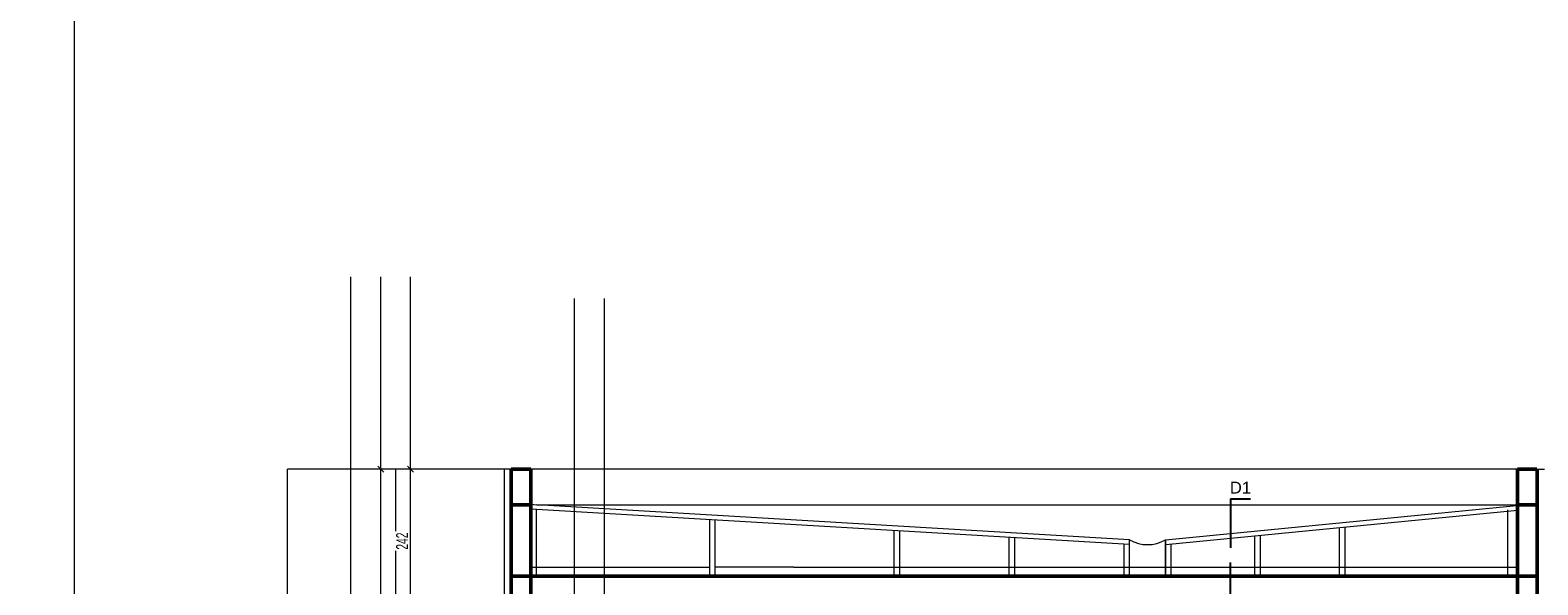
# Model space of a CAD drawing. Header units: millimetres. Extents: x 72202 to 304796, y 21658 to 519946.
# Tile 39 of 139: x 207679 to 210212, y 202254 to 203185. Entities that reach past the tile are written whole.
import ezdxf

# ---------------------------------------------------------------- set-up
doc = ezdxf.new("R2010")
doc.units = ezdxf.units.MM
doc.layers.get('0').update_dxf_attribs({"color": 253})
doc.layers.get('Defpoints').update_dxf_attribs({"color": 253})
for name, color, linetype, lineweight in [('linia - cienka', 253, 'Continuous', 25), ('linia - gruba - projektowana', 253, 'Continuous', 50), ('LINIA CIENKA', 7, 'Continuous', 13), ('LINIA WYMIAROWANIE', 253, 'Continuous', 9), ('OPISY', 253, 'Continuous', 9)]:
    doc.layers.add(name, color=color, linetype=linetype, lineweight=lineweight)
doc.layers.add('LINIA-NIE DRUKOWAĆ', color=253, linetype='Continuous', lineweight=20, plot=False)
doc.styles.add('simplex', font='arial.ttf')
doc.styles.get("Standard").update_dxf_attribs({"font": 'ARIALN.TTF', "width": 0.75})
doc.dimstyles.new('sebek100', dxfattribs={"dimtxt": 17, "dimasz": 10, "dimexe": 10, "dimexo": 20, "dimgap": 4, "dimtad": 1, "dimrnd": 0.5, "dimtxsty": 'Standard', "dimblk": 'OBLIQUE', "dimcen": 8, "dimclre": 1, "dimazin": 0, "dimtm": 1e-09, "dimtfac": 1, "dimtix": 1, "dimtmove": 1, "dimatfit": 3, "dimldrblk": 'zas', "dimfxl": 10, "dimfxlon": 1, "dimtolj": 2, "dimlwd": -1, "dimlwe": -1, "dimarcsym": 0})

# ---------------------------------------------------------------- blocks, each defined once
blk = doc.blocks.new('_Oblique')
at = {"color": 0, "linetype": 'ByBlock', "lineweight": -2}
blk.add_line((-0.5, -0.5), (0.5, 0.5), dxfattribs=at)
blk = doc.blocks.new('*D233')
at = {"layer": 'Defpoints', "color": 0, "lineweight": -3, "ltscale": 4, "transparency": 16777216}
for p in [(208317.8, 202448), (208503.5, 202448), (208503.5, 202206)]:
    blk.add_point(p, dxfattribs=at)
at = {"layer": 'LINIA WYMIAROWANIE', "ltscale": 4, "transparency": 16777216}
for p, q in [((208327.8, 202448), (208307.8, 202448)), ((208327.8, 202206), (208307.8, 202206))]:
    blk.add_line(p, q, dxfattribs=at)
at = {"layer": 'LINIA WYMIAROWANIE', "color": 0, "ltscale": 4, "transparency": 16777216}
blk.add_line((208317.8, 202206), (208317.8, 202448), dxfattribs=at)
at = {"layer": 'LINIA WYMIAROWANIE', "color": 0, "ltscale": 4, "transparency": 16777216, "xscale": 10, "yscale": 10, "zscale": 10}
for p, rotation in [((208317.8, 202448), 90), ((208317.8, 202206), 270)]:
    blk.add_blockref('_Oblique', p, dxfattribs=dict(at, rotation=rotation))
at = {"layer": 'LINIA WYMIAROWANIE', "color": 0, "lineweight": -3, "ltscale": 4, "transparency": 16777216, "insert": (208303.8, 202327), "char_height": 20, "attachment_point": 5, "rotation": 90, "bg_fill": 3, "box_fill_scale": 1.1, "bg_fill_color": 256, "bg_fill_true_color": 13158600, "bg_fill_transparency": 0}
blk.add_mtext('\\A2;242', dxfattribs=at)
blk = doc.blocks.new('zas')
blk = doc.blocks.new('*D234')
at = {"layer": 'Defpoints', "color": 0, "lineweight": -3, "ltscale": 4, "transparency": 16777216}
for p in [(208267.8, 202448), (208418.4, 202448), (208434.8, 201084)]:
    blk.add_point(p, dxfattribs=at)
at = {"layer": 'LINIA WYMIAROWANIE', "ltscale": 4, "transparency": 16777216}
for p, q in [((208277.8, 202448), (208257.8, 202448)), ((208277.8, 201084), (208257.8, 201084))]:
    blk.add_line(p, q, dxfattribs=at)
at = {"layer": 'LINIA WYMIAROWANIE', "color": 0, "ltscale": 4, "transparency": 16777216}
blk.add_line((208267.8, 201084), (208267.8, 202448), dxfattribs=at)
at = {"layer": 'LINIA WYMIAROWANIE', "color": 0, "ltscale": 4, "transparency": 16777216, "xscale": 10, "yscale": 10, "zscale": 10}
for p, rotation in [((208267.8, 202448), 90), ((208267.8, 201084), 270)]:
    blk.add_blockref('_Oblique', p, dxfattribs=dict(at, rotation=rotation))
at = {"layer": 'LINIA WYMIAROWANIE', "color": 0, "lineweight": -3, "ltscale": 4, "transparency": 16777216, "insert": (208253.6, 201766), "char_height": 20, "attachment_point": 5, "rotation": 90, "bg_fill": 3, "box_fill_scale": 1.1, "bg_fill_color": 256, "bg_fill_true_color": 13158600, "bg_fill_transparency": 0}
blk.add_mtext('\\A2;1364', dxfattribs=at)

msp = doc.modelspace()

# ---------------------------------------------------------------- linework, layer by layer
at = {"layer": 'linia - cienka'}
for p, q in [((209695.827, 202398.269), (209695.827, 202315.946)), ((209695.827, 202398.269), (209729.333, 202398.269)), ((209695.827, 202194.91), (209695.827, 202291.093))]:
    msp.add_line(p, q, dxfattribs=at)
at = {"layer": 'linia - gruba - projektowana'}
for p, q in [((208520.07, 202448.042), (208486.877, 202448.042)), ((208486.877, 202448.042), (208486.877, 202206.042)), ((208520.07, 202206.042), (208520.07, 202448.042)), ((210210.773, 202448.042), (210178.292, 202448.042)), ((210178.292, 202448.042), (210178.292, 202388.042)), ((210211.292, 200839.042), (210211.292, 202448.042)), ((208486.877, 202388.042), (208520.07, 202388.042)), ((210178.292, 200839.042), (210178.292, 202388.042)), ((210178.292, 202388.042), (210211.292, 202388.042)), ((208486.877, 202268.042), (210211.292, 202268.042))]:
    msp.add_line(p, q, dxfattribs=at)
at = {"layer": 'LINIA CIENKA'}
for p, q in [((208110.967, 201084.042), (208110.967, 202448.042)), ((208475.047, 202448.042), (208110.967, 202448.042)), ((208293.106, 201084.042), (208293.106, 202448.042)), ((208486.877, 202448.042), (208475.047, 202448.042)), ((208475.047, 202448.042), (208475.047, 201100.917)), ((210194.532, 202448.042), (208520.07, 202448.042)), ((210210.773, 202448.042), (210223.292, 202448.042)), ((208520.07, 202389.022), (208530.07, 202388.042)), ((208520.07, 202268.042), (208520.07, 202388.042)), ((209525.879, 202321.056), (208520.07, 202380.62)), ((208530.07, 202388.042), (210188.292, 202388.042)), ((209526.352, 202329.042), (208530.07, 202388.042)), ((209586.352, 202329.042), (210188.292, 202388.042)), ((210178.292, 202387.062), (210178.292, 202268.042)), ((208529.597, 202268.809), (208529.597, 202380.203)), ((208820.07, 202362.262), (208820.07, 202268.042)), ((208830.07, 202268.042), (208830.07, 202361.67)), ((209587.133, 202321.08), (210178.292, 202379.024)), ((210162.052, 202268.042), (210162.052, 202379.436)), ((210178.292, 202379.024), (210178.292, 202268.042)), ((209130.07, 202344.496), (209130.07, 202268.042)), ((209140.07, 202268.042), (209140.07, 202343.904)), ((209323.211, 202333.058), (209323.211, 202268.042)), ((209333.211, 202268.042), (209333.211, 202332.466)), ((209736.352, 202335.706), (209736.352, 202268.042)), ((209746.352, 202268.042), (209746.352, 202336.687)), ((209878.292, 202349.619), (209878.292, 202268.042)), ((209888.292, 202268.042), (209888.292, 202350.599)), ((209516.352, 202321.62), (209516.352, 202268.042)), ((209526.352, 202268.042), (209526.352, 202329.042)), ((209526.352, 202268.042), (209526.352, 202329.042)), ((209586.352, 202268.042), (209586.352, 202329.042)), ((209586.352, 202329.042), (209586.352, 202268.042)), ((209596.352, 202268.042), (209596.352, 202321.984)), ((208520.07, 202283.042), (208820.07, 202283.042)), ((208962.01, 202283.042), (208830.07, 202283.042)), ((208962.01, 202283.042), (210178.292, 202283.042)), ((208530.07, 202268.042), (208520.07, 202268.042))]:
    msp.add_line(p, q, dxfattribs=at)
msp.add_lwpolyline([(207753.292, 200489.042), (207753.292, 203316.491), (211583.292, 203316.491), (211583.292, 200489.042)], close=True, dxfattribs=at)
msp.add_arc((209556.352, 202381.292), 60.25, 240.137166, 299.862834, dxfattribs=at)
at = {"layer": 'LINIA WYMIAROWANIE', "lineweight": -3, "ltscale": 1.2}
for p, q in [((210211.292, 202388.042), (210211.292, 202448.042)), ((210168.292, 202387.45), (210168.292, 202388.042))]:
    msp.add_line(p, q, dxfattribs=at)
at = {"layer": 'LINIA-NIE DRUKOWAĆ'}
for p, q in [((208217.818, 200694.042), (208217.818, 202771.022)), ((208267.818, 200694.042), (208267.818, 202771.022)), ((208317.818, 200694.042), (208317.818, 202771.022)), ((208593.728, 200657.542), (208593.728, 202734.522)), ((208643.728, 200657.542), (208643.728, 202734.522))]:
    msp.add_line(p, q, dxfattribs=at)

# ---------------------------------------------------------------- texts
at = {"layer": 'OPISY', "insert": (203465.08, 202431.179), "char_height": 30, "width": 237.09004, "attachment_point": 1}
msp.add_mtext('\\pi-90,l150,t150;POM.\\P\\pi0,t0,150;^IGOSPODARCZE', dxfattribs=at)
at = {"layer": 'OPISY', "insert": (209712.58, 202416.849), "char_height": 20, "width": 33.50597, "attachment_point": 5, "style": 'simplex'}
msp.add_mtext('D1', dxfattribs=at)

# ---------------------------------------------------------------- next in the draw order: dimensions: what is measured, and where the dimension line sits
at = {"layer": 'LINIA WYMIAROWANIE', "lineweight": -3, "ltscale": 4}
dim = msp.add_linear_dim(base=(208317.818, 202448.042), p1=(208503.473, 202206.042), p2=(208503.473, 202448.042), angle=90, dimstyle='sebek100', override={"dimtxt": 20, "dimrnd": 0, "dimclre": 256, "dimtfill": 1, "dimarcsym": 2}, dxfattribs=at)
dim.commit()
dim.dimension.update_dxf_attribs({"geometry": '*D233', "text_midpoint": (208303.777, 202327.042)})

# ---------------------------------------------------------------- next in the draw order: dimensions: what is measured, and where the dimension line sits
dim = msp.add_linear_dim(base=(208267.818, 202448.042), p1=(208434.754, 201084.042), p2=(208418.411, 202448.042), angle=90, dimstyle='sebek100', override={"dimtxt": 20, "dimrnd": 0, "dimclre": 256, "dimtfill": 1, "dimarcsym": 2}, dxfattribs=at)
dim.commit()
dim.dimension.update_dxf_attribs({"geometry": '*D234', "text_midpoint": (208253.607, 201766.042)})

doc.saveas('drawing.dxf')
